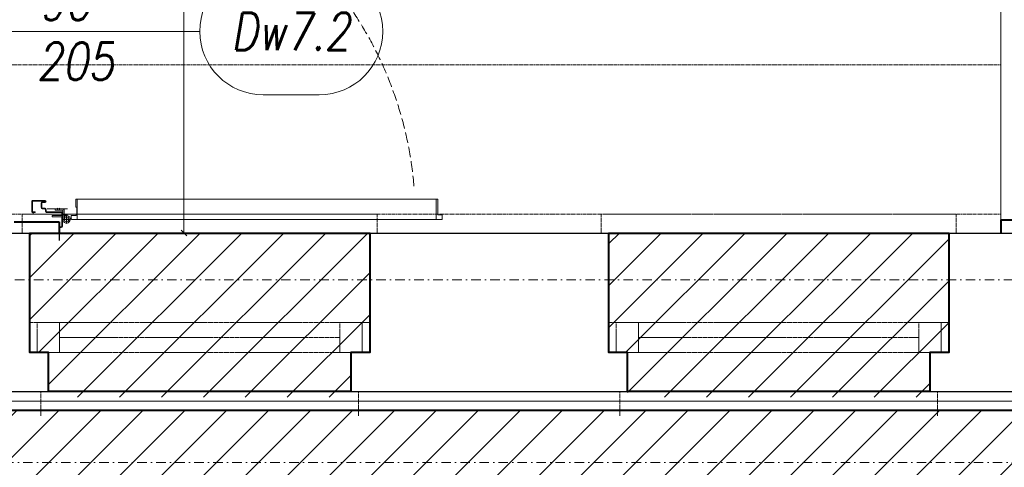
# Model space of a CAD drawing. Header units: millimetres. Extents: x -1893473 to 1546619, y -568027 to 942944.
# Tile 191 of 256: x 170090 to 172726, y -499122 to -497923. Entities that reach past the tile are written whole.
import ezdxf
from ezdxf.enums import TextEntityAlignment as Align

# ---------------------------------------------------------------- set-up
doc = ezdxf.new("R2010")
doc.units = ezdxf.units.MM
doc.header["$LTSCALE"] = 0.2
for name, pattern in [('ACAD_ISO03W100', [30, 12, -18]), ('CENTER', [0.6, 0.375, -0.075, 0.075, -0.075]), ('DASHDOT', [25.4, 12.7, -6.35, 0, -6.35]), ('HIDDEN', [9.525, 6.35, -3.175]), ('Hidden Line', [391.222223, 282.222223, -109]), ('HIDDEN2', [4.7625, 3.175, -1.5875])]:
    doc.linetypes.add(name, pattern=pattern)
doc.layers.get('0').update_dxf_attribs({"lineweight": 0})
for name, color, linetype, lineweight in [('!! 0_ Istn-sciany', 7, 'Continuous', 30), ('!! 0_Istn-cienka', 4, 'Continuous', 9), ('!! 0_Opis_pom', 9, 'Continuous', 13), ('!! 0_Osie', 1, 'DASHDOT', 13), ('!! 1_drzwi opis', 151, 'Continuous', 9), ('!! 1_drzwi-linia', 213, 'Continuous', 5), ('!! 1_hatch projektowane ściany', 4, 'Continuous', 5), ('!! 1_OPIS POM NOWE', 140, 'Continuous', 5), ('!! 1_PROJ Sciany', 2, 'Continuous', 40), ('!! 2_ remont Ocieplenie', 4, 'ZIGZAG', 5), ('!! wymiary osi', 250, 'Continuous', 9), ('P-Opis nadproża', 150, 'Continuous', 9), ('P-Osie', 1, 'DASHDOT', 18)]:
    doc.layers.add(name, color=color, linetype=linetype, lineweight=lineweight)
doc.layers.add('!! 1_ widok', color=4, linetype='Continuous')
doc.layers.add('!! 1_Wyburzenia', color=7, linetype='ACAD_ISO03W100', lineweight=13, true_color=0xff0505)
doc.layers.add('Powierzchnia', color=140, linetype='Continuous', lineweight=5, plot=False)
doc.styles.add('50', font='ROMANS.shx', dxfattribs={"width": 0.8, "height": 10})
doc.styles.add('ARCHETYP', font='romans.shx', dxfattribs={"height": 15})
doc.styles.add('ARIAL', font='tahoma.ttf')
doc.styles.add('TXT', font='simplex.shx')
doc.linetypes.add('ZIGZAG', pattern='A,0.00254,-5.08,[131,ltypeshp.shx,S=5.08,R=0,X=-5.08,Y=0],-10.16,[131,ltypeshp.shx,S=5.08,R=180,X=5.08,Y=0],-5.08', length=20.32254)
doc.dimstyles.new('DIM50', dxfattribs={"dimscale": 5, "dimtxt": 2.5, "dimasz": 1.5, "dimexe": 0, "dimexo": 0, "dimgap": 0.5, "dimtad": 1, "dimdec": 4, "dimrnd": 0.5, "dimdsep": 46, "dimtxsty": 'TXT', "dimblk1": 'TICK1', "dimblk2": 'TICK1', "dimsah": 1, "dimcen": 0, "dimse1": 1, "dimse2": 1, "dimclrd": 1, "dimclre": 7, "dimclrt": 9, "dimadec": 0, "dimazin": 0, "dimtfac": 1, "dimtdec": 4, "dimtmove": 2, "dimatfit": 3, "dimldrblk": 'TICK1', "dimfxl": 1, "dimtolj": 1, "dimarcsym": 0})
pattern_1 = [(45, (-604946.8, 1976053.4), (-56.1266008, 56.1266008), [])]

# ---------------------------------------------------------------- blocks, each defined once
blk = doc.blocks.new('BLOK OSI')
at = {"layer": 'P-Osie'}
for points in [[(48625.51, -198090.09), (53810.61, -198090.09)], [(52022.72, -198139.09), (55017, -198139.09)]]:
    blk.add_lwpolyline(points, dxfattribs=at)
blk = doc.blocks.new('zaw-dr-90-p')
at = {"color": 2, "linetype": 'CENTER', "ltscale": 0.2}
for p, q in [((12, 0), (-12, 0)), ((0, 12), (0, -12)), ((24.5, 24), (31, 24)), ((24.5, 19), (31, 19))]:
    blk.add_line(p, q, dxfattribs=at)
at = {"ltscale": 0.2}
for p, q in [((10, 12), (6.5, 12)), ((10, 0), (10, 6.5))]:
    blk.add_line(p, q, dxfattribs=at)
blk.add_lwpolyline([(0, 6.5), (23.5, 6.5, 0.414214), (28, 11), (28, 31), (24.5, 31), (24.5, 11, -0.414214), (23.5, 10), (0, 10, 4.561698), (7.6, 6.5), (4.9, 4.2)], format="xyb", dxfattribs=at)
blk.add_lwpolyline([(10, 10), (10, 39), (6.5, 39), (6.5, 10)], dxfattribs=at)
blk.add_lwpolyline([(-0.2, -0.2), (-2.5, -0.2), (-2.5, 0.2), (-0.2, 0.2), (-0.2, 2.5), (0.2, 2.5), (0.2, 0.2), (2.8, 0.2), (2.8, -0.2), (0.2, -0.2), (0.2, -2.8), (-0.2, -2.8)], close=True)
blk.add_circle((0, 0), 6.5, dxfattribs=at)
blk = doc.blocks.new('drzwi 90- sc 12')
for p, q in [((-13620.32, 20410.16), (-13620.32, 20313.77)), ((-13614.92, 20409.86), (-13620.32, 20409.86)), ((-13616.12, 20410.26), (-13620.22, 20410.26)), ((-13616.12, 20410.26), (-13620, 20410.26)), ((-13618.17, 20410.26), (-13616.22, 20410.26)), ((-13618.17, 20410.26), (-13616.22, 20410.26)), ((-13616.12, 20410.26), (-13616.12, 20411.46)), ((-13616.12, 20411.46), (-13615.02, 20411.46)), ((-13614.92, 20411.36), (-13614.92, 20313.77)), ((-13620.32, 20313.47), (-13620.32, 20317.97)), ((-13614.92, 20312.27), (-13614.92, 20317.97)), ((-13614.92, 20313.77), (-13620.32, 20313.77)), ((-13618.22, 20313.37), (-13620.22, 20313.37)), ((-13618.22, 20313.67), (-13618.22, 20313.37)), ((-13618.22, 20313.67), (-13616.42, 20313.67)), ((-13615.92, 20313.17), (-13615.92, 20312.17)), ((-13615.92, 20312.17), (-13615.02, 20312.17)), ((-13617.77, 20311.12), (-13617.77, 20305.72)), ((-13617.77, 20311.12), (-13617.77, 20305.72)), ((-13616.17, 20309.92), (-13617.37, 20309.92)), ((-13616.17, 20309.92), (-13616.17, 20311.02)), ((-13715.57, 20308.32), (-13715.57, 20308.56)), ((-13715.57, 20307.69), (-13715.57, 20308.56)), ((-13715.57, 20307.82), (-13715.57, 20308.56)), ((-13715.57, 20307.72), (-13715.37, 20307.72)), ((-13715.77, 20301.96), (-13716.27, 20301.96)), ((-13616.77, 20301.96), (-13616.27, 20301.96))]:
    blk.add_line(p, q)
for points in [[(-13665.27, 20284.96), (-13665.27, 20325.83)], [(-13615.57, 20309.64), (-13615.32, 20309.64), (-13615.32, 20309.82), (-13616.32, 20309.82), (-13616.32, 20309.64), (-13615.92, 20309.64)]]:
    blk.add_lwpolyline(points)
at = {"ltscale": 0.2}
for points in [[(-13715.57, 20307.51), (-13715.57, 20309.48, 0.414214), (-13715.91, 20309.82), (-13719.43, 20309.82, 0.414214), (-13719.77, 20309.48), (-13719.77, 20308.92), (-13719.59, 20308.92), (-13719.59, 20309.48, -0.414214), (-13719.43, 20309.64), (-13716.97, 20309.64)], [(-13716.97, 20309.64), (-13715.91, 20309.64, -0.414214), (-13715.75, 20309.48), (-13715.75, 20307.51)], [(-13615.92, 20309.64), (-13616.63, 20309.64, 0.414214), (-13616.79, 20309.48), (-13616.79, 20305.58, -0.414214), (-13617.13, 20305.24), (-13617.58, 20305.24, 0.414214), (-13617.74, 20305.08), (-13617.74, 20304.48, -0.414214), (-13618.08, 20304.14), (-13619.26, 20304.14, -0.414214), (-13619.6, 20304.48), (-13619.6, 20305.15, 1), (-13619.79, 20305.15), (-13619.79, 20301.96, 0.414214), (-13619.63, 20301.8), (-13617.11, 20301.8, 0.414214), (-13616.95, 20301.96), (-13616.95, 20302.52), (-13616.77, 20302.52), (-13616.77, 20301.96, -0.414214), (-13617.11, 20301.62), (-13619.63, 20301.62, -0.414214), (-13619.97, 20301.96), (-13619.97, 20305.15, -1), (-13619.42, 20305.15), (-13619.42, 20304.48, 0.414214), (-13619.26, 20304.32), (-13618.08, 20304.32, 0.414214), (-13617.92, 20304.48), (-13617.92, 20305.08, -0.414214), (-13617.58, 20305.42), (-13617.13, 20305.42, 0.414214), (-13616.97, 20305.58), (-13616.97, 20309.48, -0.414214), (-13616.63, 20309.82), (-13613.11, 20309.82, -0.414214), (-13612.77, 20309.48), (-13612.77, 20308.92), (-13612.95, 20308.92), (-13612.95, 20309.48, 0.414214), (-13613.11, 20309.64), (-13615.57, 20309.64)], [(-13715.75, 20307.76), (-13715.75, 20305.58, 0.414214), (-13715.41, 20305.24), (-13714.96, 20305.24, -0.414214), (-13714.8, 20305.08), (-13714.8, 20304.48, 0.414214), (-13714.46, 20304.14), (-13713.28, 20304.14, 0.414214), (-13712.94, 20304.48), (-13712.94, 20305.15, -1), (-13712.75, 20305.15), (-13712.75, 20301.96, -0.414214), (-13712.91, 20301.8), (-13715.43, 20301.8, -0.414214), (-13715.59, 20301.96), (-13715.59, 20302.52), (-13715.77, 20302.52), (-13715.77, 20301.96, 0.414214), (-13715.43, 20301.62), (-13712.91, 20301.62, 0.414214), (-13712.57, 20301.96), (-13712.57, 20305.15, 1), (-13713.12, 20305.15), (-13713.12, 20304.48, -0.414214), (-13713.28, 20304.32), (-13714.46, 20304.32, -0.414214), (-13714.62, 20304.48), (-13714.62, 20305.08, 0.414214), (-13714.96, 20305.42), (-13715.41, 20305.42, -0.414214), (-13715.57, 20305.58), (-13715.57, 20307.64)]]:
    blk.add_lwpolyline(points, format="xyb", dxfattribs=at)
at = {"lineweight": 30}
for points in [[(-13716.27, 20308.92), (-13721.27, 20308.92)], [(-13716.27, 20308.92), (-13716.27, 20296.92)], [(-13614.27, 20308.92), (-13609.27, 20308.92)], [(-13614.27, 20308.92), (-13614.27, 20296.92)]]:
    blk.add_lwpolyline(points, dxfattribs=at)
blk.add_lwpolyline([(-13616.79, 20308.82), (-13616.97, 20308.82), (-13616.97, 20307.42), (-13616.79, 20307.42)], close=True)
for centre, radius, start, end in [((-13620.22, 20410.16), 0.1, 90, 180), ((-13615.02, 20411.36), 0.1, 0, 90), ((-13620.22, 20313.47), 0.1, 180, 270), ((-13616.42, 20313.17), 0.5, 0, 90), ((-13615.02, 20312.27), 0.1, 270, 0), ((-13616.27, 20311.02), 0.1, 0, 90)]:
    blk.add_arc(centre, radius, start, end)
at = {"linetype": 'Hidden Line', "lineweight": 9, "ltscale": 0.05}
blk.add_arc((-13615.5, 20305.14), 99.12, 94.8005, 177.6944, dxfattribs=at)
at = {"xscale": 0.09999999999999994, "yscale": 0.09999999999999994, "zscale": 0.09999999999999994, "rotation": 180.0000000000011}
blk.add_blockref('zaw-dr-90-p', (-13614.92, 20310.92), dxfattribs=at)
blk = doc.blocks.new('TICK1')
at = {"color": 2}
blk.add_line((-1, -1), (1, 1), dxfattribs=at)
at = {"color": 0}
for p, q in [((0, 0), (-1, 0)), ((0, -1.4), (0, 1.4))]:
    blk.add_line(p, q, dxfattribs=at)
blk = doc.blocks.new('*D1279')
at = {"layer": '!! wymiary osi', "color": 1, "lineweight": -2, "transparency": 16777216}
blk.add_line((298762.3, -502696.2), (298762.3, -504386.2), dxfattribs=at)
at = {"layer": 'DEFPOINTS', "color": 0, "transparency": 16777216}
for p in [(298428.4, -502688.7), (298428.4, -504393.7), (298762.3, -504393.7)]:
    blk.add_point(p, dxfattribs=at)
at = {"layer": '!! wymiary osi', "color": 1, "lineweight": -2, "transparency": 16777216, "xscale": 7.5, "yscale": 7.5, "zscale": 7.5}
for p, rotation in [((298762.3, -502688.7), 90), ((298762.3, -504393.7), 270)]:
    blk.add_blockref('TICK1', p, dxfattribs=dict(at, rotation=rotation))
at = {"layer": '!! wymiary osi', "color": 9, "transparency": 16777216, "insert": (298753.6, -503541.2), "char_height": 12.5, "attachment_point": 5, "rotation": 90, "style": 'TXT'}
blk.add_mtext('\\A1;1705', dxfattribs=at)
blk = doc.blocks.new('1_ok-opis')
blk.add_line((0, 111.61), (0, 50))
for points in [[(-17, 128.61), (-17, 143.61)], [(17, 128.61), (17, 143.61)]]:
    blk.add_lwpolyline(points)
for centre, start, end in [((0, 143.61), 0, 180), ((0, 128.61), 180, 0)]:
    blk.add_arc(centre, 17, start, end)
at = {"style": 'ARCHETYP'}
for tag, height, rotation, p in [('NR', 12, 90, (0, 136.9)), ('NR', 12, 270, (0, 136.9)), ('SZEROKOŚĆ', 10, 90, (-8, 78.29)), ('SZEROKOŚĆ', 10, 270, (8, 78.29)), ('WYSOKOŚĆ', 10, 270, (-8, 78.29)), ('WYSOKOŚĆ', 10, 90, (8, 78.29))]:
    blk.add_attdef(tag, text='', height=height, rotation=rotation, dxfattribs=at).set_placement(p, align=Align.MIDDLE)
blk = doc.blocks.new('A$C2EB40A8D')
at = {"layer": '!! 1_hatch projektowane ściany'}
h = blk.add_hatch(dxfattribs=at)
h.set_pattern_fill('ANSI31', color=256, scale=25)
h.set_pattern_definition(pattern_1)
h.paths.add_polyline_path([(6498.87011, -4532.48603), (6498.87011, -4412.48603), (6448.87011, -4412.48603), (6448.87011, -4092.48603), (7358.87011, -4092.48603), (7358.87011, -4412.48603), (7308.87011, -4412.48603), (7308.87011, -4532.48603)])
h = blk.add_hatch(dxfattribs=at)
h.set_pattern_fill('ANSI31', color=256, scale=25)
h.set_pattern_definition(pattern_1)
h.paths.add_polyline_path([(8048.87011, -4532.48603), (8048.87011, -4412.48603), (7998.87011, -4412.48603), (7998.87011, -4092.48603), (8908.87011, -4092.48603), (8908.87011, -4412.48603), (8858.87011, -4412.48603), (8858.87011, -4532.48603)])
h = blk.add_hatch(dxfattribs=at)
h.set_pattern_fill('ANSI31', color=256, scale=25)
h.set_pattern_definition([(45, (-604946.8, 1976068.4), (-56.1266008, 56.1266008), [])])
h.paths.add_polyline_path([(9598.87011, -4817.48603), (3603.90649, -4817.48603), (3603.90649, -4567.48603), (9598.87011, -4567.48603)])
at = {"layer": '!! 0_ Istn-sciany'}
for points in [[(5908.87011, -4092.48603), (6448.87011, -4092.48603)], [(6448.87011, -4092.48603), (6448.87011, -4412.48603)], [(7358.87011, -4092.48603), (7998.87011, -4092.48603)], [(7358.87011, -4092.48603), (7358.87011, -4412.48603)], [(7998.87011, -4092.48603), (7998.87011, -4412.48603)], [(8908.87011, -4092.48603), (9448.87011, -4092.48603)], [(8908.87011, -4092.48603), (8908.87011, -4412.48603)], [(6448.87011, -4412.48603), (6498.87011, -4412.48603)], [(6498.87011, -4412.48603), (6498.87011, -4517.08775)], [(7308.87011, -4412.48603), (7358.87011, -4412.48603)], [(7308.87011, -4412.48603), (7308.87011, -4517.08775)], [(7998.87011, -4412.48603), (8048.87011, -4412.48603)], [(8048.87011, -4412.48603), (8048.87011, -4517.08775)], [(8858.87011, -4412.48603), (8908.87011, -4412.48603)], [(8858.87011, -4412.48603), (8858.87011, -4517.08775)], [(5858.87011, -4517.08775), (6498.87011, -4517.08775)], [(7308.87011, -4517.08775), (8048.87011, -4517.08775)], [(8858.87011, -4517.08775), (9498.87011, -4517.08775)]]:
    blk.add_lwpolyline(points, dxfattribs=at)
at = {"layer": '!! 0_Istn-cienka', "linetype": 'HIDDEN', "ltscale": 2}
for points in [[(3748.87011, -3642.48603), (9048.87011, -3642.48603)], [(9048.87011, -3642.48603), (9048.87011, -4042.48603)], [(3348.87011, -4042.48603), (9048.87011, -4042.48603)], [(6448.87011, -4092.48603), (7358.87011, -4092.48603)], [(7998.87011, -4092.48603), (8908.87011, -4092.48603)], [(7308.87011, -4517.08775), (6498.87011, -4517.08775)], [(8858.87011, -4517.08775), (8048.87011, -4517.08775)]]:
    blk.add_lwpolyline(points, dxfattribs=at)
at = {"layer": '!! 1_ widok'}
blk.add_lwpolyline([(9598.87011, -4817.48603), (3603.90649, -4817.48603), (3603.90649, -4567.48603), (9598.87011, -4567.48603)], close=True, dxfattribs=at)
at = {"layer": '!! 1_PROJ Sciany'}
for points in [[(9048.87011, -4057.48603), (9048.87011, -4092.48603)], [(9048.87011, -4057.48603), (9298.87011, -4057.48603)], [(6407.5648, -4062.48523), (6527.5648, -4062.48523)], [(6527.5648, -4062.48523), (6527.5648, -4092.48603)], [(9598.87011, -4567.48603), (3603.90649, -4567.48603)]]:
    blk.add_lwpolyline(points, dxfattribs=at)
for points in [[(6498.87011, -4517.08775), (6498.87011, -4412.48603), (6448.87011, -4412.48603), (6448.87011, -4092.48603), (7358.87011, -4092.48603), (7358.87011, -4412.48603), (7308.87011, -4412.48603), (7308.87011, -4517.08775)], [(8048.87011, -4517.08775), (8048.87011, -4412.48603), (7998.87011, -4412.48603), (7998.87011, -4092.48603), (8908.87011, -4092.48603), (8908.87011, -4412.48603), (8858.87011, -4412.48603), (8858.87011, -4517.08775)]]:
    blk.add_lwpolyline(points, close=True, dxfattribs=at)
at = {"layer": '!! 1_Wyburzenia', "linetype": 'HIDDEN2', "ltscale": 3}
for points in [[(6428.87011, -4042.48603), (7378.87011, -4042.48603)], [(6428.87011, -4092.48603), (6428.87011, -4042.48603)], [(7378.87011, -4092.48603), (7378.87011, -4042.48603)], [(7978.87011, -4042.48603), (8928.87011, -4042.48603)], [(7978.87011, -4092.48603), (7978.87011, -4042.48603)], [(8928.87011, -4092.48603), (8928.87011, -4042.48603)], [(6448.87011, -4332.48603), (7358.87011, -4332.48603)], [(7998.87011, -4332.48603), (8908.87011, -4332.48603)], [(6528.87011, -4372.48603), (7278.87011, -4372.48603)], [(8078.87011, -4372.48603), (8828.87011, -4372.48603)], [(6448.87011, -4412.48603), (7358.87011, -4412.48603)], [(7998.87011, -4412.48603), (8908.87011, -4412.48603)], [(6478.87011, -4517.08775), (6478.87011, -4582.48603)], [(7328.87011, -4517.08775), (7328.87011, -4582.48603)], [(8028.87011, -4517.08775), (8028.87011, -4582.48603)], [(8878.87011, -4517.08775), (8878.87011, -4582.48603)], [(7328.87011, -4567.48603), (6478.87011, -4567.48603)], [(8878.87011, -4567.48603), (8028.87011, -4567.48603)]]:
    blk.add_lwpolyline(points, dxfattribs=at)
for points in [[(6468.87011, -4412.48603), (6528.87011, -4412.48603), (6528.87011, -4332.48603), (6468.87011, -4332.48603)], [(7278.87011, -4412.48603), (7338.87011, -4412.48603), (7338.87011, -4332.48603), (7278.87011, -4332.48603)], [(8018.87011, -4412.48603), (8078.87011, -4412.48603), (8078.87011, -4332.48603), (8018.87011, -4332.48603)], [(8828.87011, -4412.48603), (8888.87011, -4412.48603), (8888.87011, -4332.48603), (8828.87011, -4332.48603)]]:
    blk.add_lwpolyline(points, close=True, dxfattribs=at)
at = {"layer": '!! 2_ remont Ocieplenie', "linetype": 'ZIGZAG', "ltscale": 0.4}
blk.add_lwpolyline([(9598.87011, -4542.48603), (3348.85365, -4542.48603)], dxfattribs=at)
at = {"layer": 'Powierzchnia'}
blk.add_lwpolyline([(9048.87011, -2387.48603), (6407.5648, -2387.48603), (6407.5648, -1277.48603), (3298.87011, -1277.48603), (3298.87011, -4092.48603), (9048.87011, -4092.48603)], close=True, dxfattribs=at)
at = {"layer": '!! 0_Osie', "xscale": 10, "yscale": 10, "zscale": 10}
blk.add_blockref('BLOK OSI', (-516748.24414, 1976683.397), dxfattribs=at)
at = {"layer": '!! 1_drzwi opis'}
ref = blk.add_blockref('1_ok-opis', (5787.91031, -3552.4856), dxfattribs=dict(at, xscale=-10, yscale=10, zscale=10, rotation=269.9999963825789))
ref.add_attrib('WYSOKOŚĆ', '90 ', dxfattribs={"layer": '0', "height": 100, "rotation": 359.99999638, "style": '50', "oblique": 10, "width": 0.8}).set_placement((6570.81884, -3472.48565), align=Align.MIDDLE)
ref.add_attrib('SZEROKOŚĆ', '205', dxfattribs={"layer": '0', "height": 100, "rotation": 359.99999638, "style": '50', "oblique": 10, "width": 0.8}).set_placement((6570.81883, -3632.48565), align=Align.MIDDLE)
ref.add_attrib('NR', 'Dw7.2', dxfattribs={"layer": '0', "height": 100, "rotation": 359.99999638, "style": '50', "oblique": 10, "width": 0.8}).set_placement((7146.87935, -3552.48568), align=Align.MIDDLE)
at = {"layer": '!! 1_drzwi-linia', "xscale": 10, "yscale": 10, "zscale": 10, "rotation": 270}
blk.add_blockref('drzwi 90- sc 12', (-196561.6786, -140205.18226), dxfattribs=at)
at = {"layer": '!! 0_Opis_pom', "ltscale": 0.7, "style": 'ARIAL'}
for tag, p in [('B1,21', (-891.77727, 31796.97458)), ('A1,16', (-13651.31084, 31587.95236)), ('B1/17', (-9701.43347, 31565.05244)), ('B1,19', (-5798.61305, 31587.22944)), ('1,23', (10805.41388, 31565.05244)), ('1,22', (4526.58954, 31507.65132)), ('A1,1', (-16866.13618, 31459.3792)), ('B1,18', (-7791.62894, 31330.08444)), ('B1,20', (-2961.4347, 31167.05787)), ('A1,6', (-19287.17717, 30923.71998)), ('B1,1', (14135.63445, 30913.92963)), ('B1,3', (17346.74696, 30023.81022)), ('B1,4', (29817.71501, 29157.67457)), ('A1,5', (-23454.5385, 28820.77901)), ('A1,2', (-17502.57721, 28602.57524)), ('B1,2D', (2616.16402, 28559.52261)), ('A1,15', (-13651.31084, 28261.46046)), ('B1,4', (29883.58177, 28158.35876)), ('B1,2B', (18801.54781, 27650.12382)), ('B1,2A', (13086.7373, 27376.04393)), ('A1,3', (-16846.27912, 25980.40356)), ('B1,8', (9089.53994, 25356.27639)), ('B1,6', (31915.87888, 23754.79829)), ('A1,4', (-24010.17576, 23559.17399)), ('B1,14', (-11621.32288, 23261.44183)), ('B1,13', (-3080.55208, 22924.09997)), ('B1,10', (3982.60923, 22874.21277)), ('B1,5', (29245.49088, 22896.69268)), ('B1,9', (5634.43488, 22623.92098)), ('B1,2C', (13327.26639, 22378.5328)), ('B1,7', (16398.41175, 22348.28836)), ('B1,11', (5553.20442, 20939.83877)), ('B1,12', (3693.27174, 20628.72148)), ('C1,3', (5969.08376, 16336.01084)), ('C1,2', (11955.93711, 11671.55655)), ('C1,1', (15659.17205, 11415.94196)), ('C1,4', (5140.00888, 9205.5831)), ('C1,5', (5680.4486, 6154.54995)), ('C1,10', (16327.05085, 6080.66085)), ('C1,9', (16526.57171, 3173.45283)), ('C1,6', (6367.37903, 2771.84181)), ('D0,18', (-1981.87701, -110.73158)), ('D0,7', (-13531.42299, -1159.67649)), ('C1,7', (7275.77161, -1303.00991)), ('D0,17', (2064.87671, -1345.69113)), ('D0,3', (-9324.21674, -1442.63631)), ('D0,6', (-17529.61851, -1957.37463)), ('D0,10', (-21369.4432, -2140.60378)), ('D,09', (-12990.08379, -2746.32902)), ('D0,2', (-5516.19514, -3101.87722)), ('D0,16', (2266.73061, -3284.15369)), ('D0,8', (-14357.79539, -3567.69719)), ('D0,5', (-10461.54478, -3629.26575)), ('D0,4', (-8396.53404, -4353.7937)), ('D0,15', (1974.41895, -5205.84774)), ('D0,1', (-5633.49598, -5662.48534)), ('D0,11', (-23334.09291, -6045.78706)), ('D0,12', (-22436.85763, -9302.9678)), ('D0,13', (-22436.85763, -11581.16526)), ('D0,14', (-13645.94445, -11884.57769))]:
    blk.add_attdef(tag, text='', height=119.68, dxfattribs=at).set_placement(p, align=Align.MIDDLE_CENTER)
at = {"layer": '!! 1_OPIS POM NOWE', "style": 'ARIAL'}
for tag, p in [('C1.7A', (7769.3756, 685.765)), ('C1.7C', (7655.80151, -2045.04756)), ('C1.8B', (10935.93068, -2107.41983)), ('C1.8A', (13897.39715, -2120.69016)), ('C1.7B', (8274.43201, -3270.18959)), ('E1.2', (16701.02923, -5331.07351)), ('E1.5E', (21974.23379, -5463.99012)), ('E1.5D', (24989.27391, -5785.36474)), ('E1.1', (8357.81567, -5851.01076)), ('E1.5C', (25222.53959, -6394.64172)), ('E1.5B', (27694.70831, -7009.86571)), ('E1.6', (5279.46063, -8141.28746)), ('E1.5A', (25547.9555, -8495.18994)), ('E1.5G', (23977.19473, -9792.46695)), ('E1.5F', (22414.7084, -9822.66389)), ('E1,4', (13935.69867, -10458.20073)), ('E1.5L', (28030.8296, -11267.7725)), ('E1.3', (5639.18862, -11994.01941)), ('E1.5H', (23988.49716, -12231.38049)), ('E1.5K', (27714.73934, -12977.98364)), ('E1.5I', (22290.68736, -13989.9049)), ('E1.5J', (27095.71534, -16088.17469))]:
    blk.add_attdef(tag, text='', height=119.68, dxfattribs=at).set_placement(p, align=Align.MIDDLE_CENTER)
at = {"layer": '!! wymiary osi'}
dim = blk.add_linear_dim(base=(6861.54321, -4092.48603), p1=(6527.5648, -2387.48603), p2=(6527.5648, -4092.48603), angle=90, dimstyle='DIM50', dxfattribs=at)
dim.commit()
dim.dimension.update_dxf_attribs({"geometry": '*D1279', "text_midpoint": (6852.79321, -3239.98603), "insert": (-291900.79406, 500301.26018)})

msp = doc.modelspace()

# ---------------------------------------------------------------- block references
at = {"layer": 'P-Opis nadproża', "color": 4}
msp.add_blockref('A$C2EB40A8D', (163667.94092, -494401.63474), dxfattribs=at)

doc.saveas('drawing.dxf')
